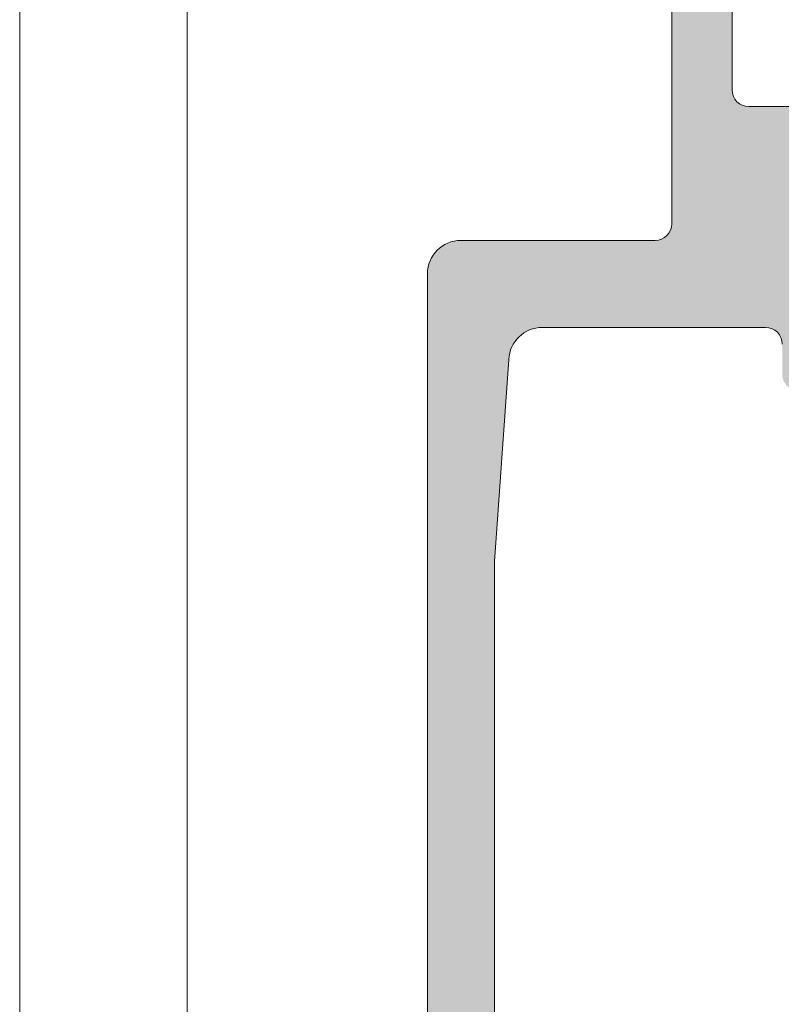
# Model space of a CAD drawing. Header units: millimetres. Extents: x 213386 to 506888, y 183055 to 450952.
# Tile 221 of 256: x 373037 to 373059, y 302141 to 302170. Entities that reach past the tile are written whole.
import ezdxf

# ---------------------------------------------------------------- set-up
doc = ezdxf.new("R2010")
doc.units = ezdxf.units.MM
doc.linetypes.add('ČÁRKOVANÁ', pattern=[19.049999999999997, 12.7, -6.35])
doc.layers.add('FASÁDA DETAILNÍ', color=255, linetype='Continuous', lineweight=0)

msp = doc.modelspace()

# ---------------------------------------------------------------- hatches: boundary and pattern name
at = {"layer": 'FASÁDA DETAILNÍ'}
h = msp.add_hatch(color=256, dxfattribs=at)
edge = h.paths.add_edge_path()
edge.add_arc((373049.3202230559, 302114.206440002), 0.5000674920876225, 180.0077324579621, 269.9922675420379)
edge.add_line((373049.3201555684, 302113.7063725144), (373053.3201555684, 302113.7063725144))
edge.add_arc((373053.3200880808, 302114.206440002), 0.5000674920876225, 270.007732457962, 359.992267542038)
edge.add_line((373053.8201555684, 302114.2063725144), (373053.8201555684, 302115.5064213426))
edge.add_arc((373053.3201186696, 302115.5063844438), 0.5000369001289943, 0.004227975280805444, 89.9957720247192)
edge.add_line((373053.3201555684, 302116.0064213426), (373052.8201555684, 302116.0064213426))
edge.add_line((373052.8201555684, 302116.0064213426), (373052.8201555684, 302115.0064213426))
edge.add_line((373052.8201555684, 302115.0064213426), (373051.3201555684, 302115.0064213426))
edge.add_arc((373051.3201185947, 302116.0063843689), 0.9999630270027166, 179.9978814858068, 270.0021185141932, ccw=False)
edge.add_line((373050.3201555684, 302116.0064213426), (373050.3201555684, 302120.0064213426))
edge.add_arc((373051.3202324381, 302120.0063444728), 1.000076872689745, 90.0044039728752, 179.9955960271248, ccw=False)
edge.add_line((373051.3201555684, 302121.0064213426), (373052.8201555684, 302121.0064213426))
edge.add_line((373052.8201555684, 302121.0064213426), (373052.8201555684, 302120.0064213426))
edge.add_line((373052.8201555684, 302120.0064213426), (373053.3201555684, 302120.0064213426))
edge.add_arc((373053.3202130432, 302120.5063638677), 0.4999425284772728, 269.9934131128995, 360.0065868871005)
edge.add_line((373053.8201555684, 302120.5064213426), (373053.8201555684, 302123.3064091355))
edge.add_arc((373053.3201555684, 302123.3064091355), 0.5, 0, 90)
edge.add_line((373053.3201555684, 302123.8064091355), (373053.1201555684, 302123.8064091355))
edge.add_arc((373053.1201555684, 302123.3064091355), 0.5, 90, 180)
edge.add_line((373052.6201555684, 302123.3064091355), (373052.6201555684, 302122.8064091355))
edge.add_arc((373052.1201204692, 302122.8064442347), 0.5000351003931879, 270.00402178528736, 359.99597821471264, ccw=False)
edge.add_line((373052.1201555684, 302122.3064091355), (373051.3201525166, 302122.3064091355))
edge.add_arc((373051.32016908, 302122.806425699), 0.5000165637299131, 180.0018979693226, 269.9981020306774, ccw=False)
edge.add_line((373050.8201525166, 302122.8064091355), (373050.8201525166, 302154.106403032))
edge.add_line((373050.8201525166, 302154.106403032), (373051.2525491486, 302160.1448606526))
edge.add_arc((373052.2517688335, 302160.1064045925), 0.9999594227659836, 90, 177.7959971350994, ccw=False)
edge.add_line((373052.2517688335, 302161.1063640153), (373058.9202210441, 302161.1063640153))
edge.add_arc((373058.9202210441, 302160.6063640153), 0.5, 0, 90, ccw=False)
edge.add_line((373059.4202210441, 302160.6063640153), (373059.4202210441, 302159.7063640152))
edge.add_arc((373059.9202210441, 302159.7063640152), 0.5, 180, 270)
edge.add_line((373059.9202210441, 302159.2063640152), (373061.32022257, 302159.2063640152))
edge.add_arc((373061.587743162, 302159.1275275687), 0.2788950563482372, 88.83541063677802, 163.5801235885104, ccw=False)
edge.add_line((373061.5934115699, 302159.4063650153), (373062.0470055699, 302159.4063650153))
edge.add_arc((373062.0526662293, 302159.1274969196), 0.2789255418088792, 16.424594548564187, 91.16287005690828, ccw=False)
edge.add_line((373062.3202095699, 302159.2063640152), (373064.20022057, 302159.2063640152))
edge.add_arc((373064.20022057, 302159.5063640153), 0.3000000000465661, 270, 360)
edge.add_line((373064.50022057, 302159.5063640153), (373064.50022057, 302160.4863383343))
edge.add_arc((373064.20022057, 302160.4863383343), 0.2999999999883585, 1.111684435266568e-08, 90)
edge.add_line((373064.20022057, 302160.7863383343), (373061.44022257, 302160.7863383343))
edge.add_arc((373061.44022257, 302160.9063383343), 0.1199999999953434, 180, 270, ccw=False)
edge.add_line((373061.32022257, 302160.9063383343), (373061.32022257, 302165.2063640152))
edge.add_arc((373061.82022257, 302165.2063640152), 0.5, 90, 180, ccw=False)
edge.add_line((373061.82022257, 302165.7063640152), (373062.5202225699, 302165.7063640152))
edge.add_line((373062.5202225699, 302165.7063640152), (373064.913042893, 302164.3248685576))
edge.add_arc((373064.9821027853, 302164.4444837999), 0.1381197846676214, 240.0000000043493, 360)
edge.add_line((373065.12022257, 302164.4444837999), (373065.12022257, 302168.2063640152))
edge.add_arc((373067.12022257, 302168.2063640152), 2, 90, 180, ccw=False)
edge.add_line((373067.12022257, 302170.2063640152), (373067.6882179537, 302170.2063640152))
edge.add_arc((373067.6882179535, 302170.7063640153), 0.5000000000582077, 270.0000000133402, 304.4790717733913)
edge.add_arc((373065.1407446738, 302174.4158626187), 4.999999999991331, 304.4790717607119, 354.6507719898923)
edge.add_arc((373069.9820959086, 302173.9682442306), 0.1381197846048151, 352.2975625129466, 479.9999999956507)
edge.add_line((373069.9130360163, 302174.0878594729), (373067.5202156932, 302172.7063640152))
edge.add_line((373067.5202156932, 302172.7063640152), (373066.8202156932, 302172.7063640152))
edge.add_arc((373066.8202156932, 302173.2063640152), 0.5, 180, 270, ccw=False)
edge.add_line((373066.3202156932, 302173.2063640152), (373066.3202156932, 302177.5063896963))
edge.add_arc((373066.4402156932, 302177.5063896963), 0.1199999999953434, 90, 180, ccw=False)
edge.add_line((373066.4402156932, 302177.6263896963), (373069.2002136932, 302177.6263896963))
edge.add_arc((373069.2002136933, 302177.9263896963), 0.2999999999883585, 269.9999999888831, 359.9999999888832)
edge.add_line((373069.5002136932, 302177.9263896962), (373069.5002136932, 302178.9063640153))
edge.add_arc((373069.2002136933, 302178.9063640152), 0.2999999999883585, 1.111684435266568e-08, 90.00000001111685)
edge.add_line((373069.2002136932, 302179.2063640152), (373067.3202026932, 302179.2063640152))
edge.add_arc((373067.0526593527, 302179.2852311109), 0.2789255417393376, 268.8371299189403, 343.57540543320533, ccw=False)
edge.add_line((373067.0469986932, 302179.0063630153), (373066.5934046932, 302179.0063630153))
edge.add_arc((373066.5877362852, 302179.2852004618), 0.2788950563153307, 196.4198764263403, 271.16458937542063, ccw=False)
edge.add_line((373066.3202156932, 302179.2063640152), (373063.3201572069, 302179.2063640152))
edge.add_line((373063.3201572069, 302179.2063640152), (373062.6200543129, 302178.5062916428))
edge.add_line((373062.6200543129, 302178.5062916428), (373062.6200543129, 302177.9062855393))
edge.add_line((373062.6200543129, 302177.9062855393), (373064.2200604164, 302177.9062855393))
edge.add_arc((373064.2200509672, 302177.4062760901), 0.5000094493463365, 0.0010827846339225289, 89.99891721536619, ccw=False)
edge.add_line((373064.7200604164, 302177.4062855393), (373064.7200604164, 302177.0108574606))
edge.add_arc((373064.2200604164, 302177.0108574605), 0.5000000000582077, -14.999999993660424, 6.670120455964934e-09, ccw=False)
edge.add_line((373064.7030233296, 302176.881447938), (373064.3188145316, 302175.4475611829))
edge.add_arc((373063.3528887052, 302175.706380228), 1.00000000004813, 270, 345.0000000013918, ccw=False)
edge.add_line((373063.3528887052, 302174.706380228), (373057.6200665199, 302174.706380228))
edge.add_line((373057.6200665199, 302174.706380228), (373057.6200665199, 302177.9062855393))
edge.add_line((373057.6200665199, 302177.9062855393), (373058.4200543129, 302177.9062855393))
edge.add_line((373058.4200543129, 302177.9062855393), (373058.4200543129, 302178.5062916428))
edge.add_line((373058.4200543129, 302178.5062916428), (373057.2076214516, 302179.2062733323))
edge.add_line((373057.2076214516, 302179.2062733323), (373056.1200665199, 302179.2062733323))
edge.add_line((373056.1200665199, 302179.2062733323), (373056.1200665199, 302164.2063640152))
edge.add_arc((373055.6200665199, 302164.2063640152), 0.5, -90, 0, ccw=False)
edge.add_line((373055.6200665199, 302163.7063640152), (373049.8201555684, 302163.7063640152))
edge.add_arc((373049.8201555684, 302162.7063640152), 1, 90, 180)
edge.add_line((373048.8201555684, 302162.7063640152), (373048.8201555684, 302114.2063725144))
edge = h.paths.add_edge_path(flags=16)
edge.add_line((373058.4200543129, 302173.106380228), (373062.8200543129, 302173.106380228))
edge.add_arc((373062.8200543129, 302172.606380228), 0.5, 0, 90, ccw=False)
edge.add_line((373063.3200543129, 302172.606380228), (373063.3200543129, 302168.206380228))
edge.add_arc((373062.8200543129, 302168.206380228), 0.5, -90, 0, ccw=False)
edge.add_line((373062.8200543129, 302167.706380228), (373058.4200543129, 302167.706380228))
edge.add_arc((373058.4200543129, 302168.206380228), 0.5, 180, 270, ccw=False)
edge.add_line((373057.9200543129, 302168.206380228), (373057.9200543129, 302172.606380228))
edge.add_arc((373058.4200543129, 302172.606380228), 0.5, 90, 180, ccw=False)

# ---------------------------------------------------------------- linework, layer by layer
msp.add_lwpolyline([(399616.6382373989, 284292.1544280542), (373036.6382373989, 284292.1544280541), (373036.6382373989, 307972.1544280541), (399616.6382373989, 307972.1544280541)], close=True, dxfattribs=at)
at = {"layer": 'FASÁDA DETAILNÍ', "linetype": 'ČÁRKOVANÁ', "ltscale": 5}
msp.add_lwpolyline([(399611.6382373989, 284297.1544280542), (373041.6382373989, 284297.1544280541), (373041.6382373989, 307967.1544280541), (399611.6382373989, 307967.1544280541)], close=True, dxfattribs=at)
at = {"layer": 'FASÁDA DETAILNÍ'}
for points in [[(373056.1200665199, 302179.2062733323), (373056.1200665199, 302164.2063640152, -0.4142135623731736), (373055.6200665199, 302163.7063640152), (373049.8201555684, 302163.7063640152, 0.414213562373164), (373048.8201555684, 302162.7063640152), (373048.8201555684, 302114.2063725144, 0.4141345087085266)], [(373050.8201525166, 302122.8064091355), (373050.8201525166, 302154.106403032), (373051.2525491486, 302160.1448606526, -0.4029911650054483), (373052.2517688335, 302161.1063640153), (373058.9202210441, 302161.1063640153, -0.4142135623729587), (373059.4202210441, 302160.6063640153)]]:
    msp.add_lwpolyline(points, format="xyb", dxfattribs=at)
msp.add_lwpolyline([(373058.4200543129, 302173.106380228), (373062.8200543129, 302173.106380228, -0.4142135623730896), (373063.3200543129, 302172.606380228), (373063.3200543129, 302168.206380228, -0.4142135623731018), (373062.8200543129, 302167.706380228), (373058.4200543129, 302167.706380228, -0.4142135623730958), (373057.9200543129, 302168.206380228), (373057.9200543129, 302172.606380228, -0.4142135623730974)], format="xyb", close=True, dxfattribs=at)

doc.saveas('drawing.dxf')
